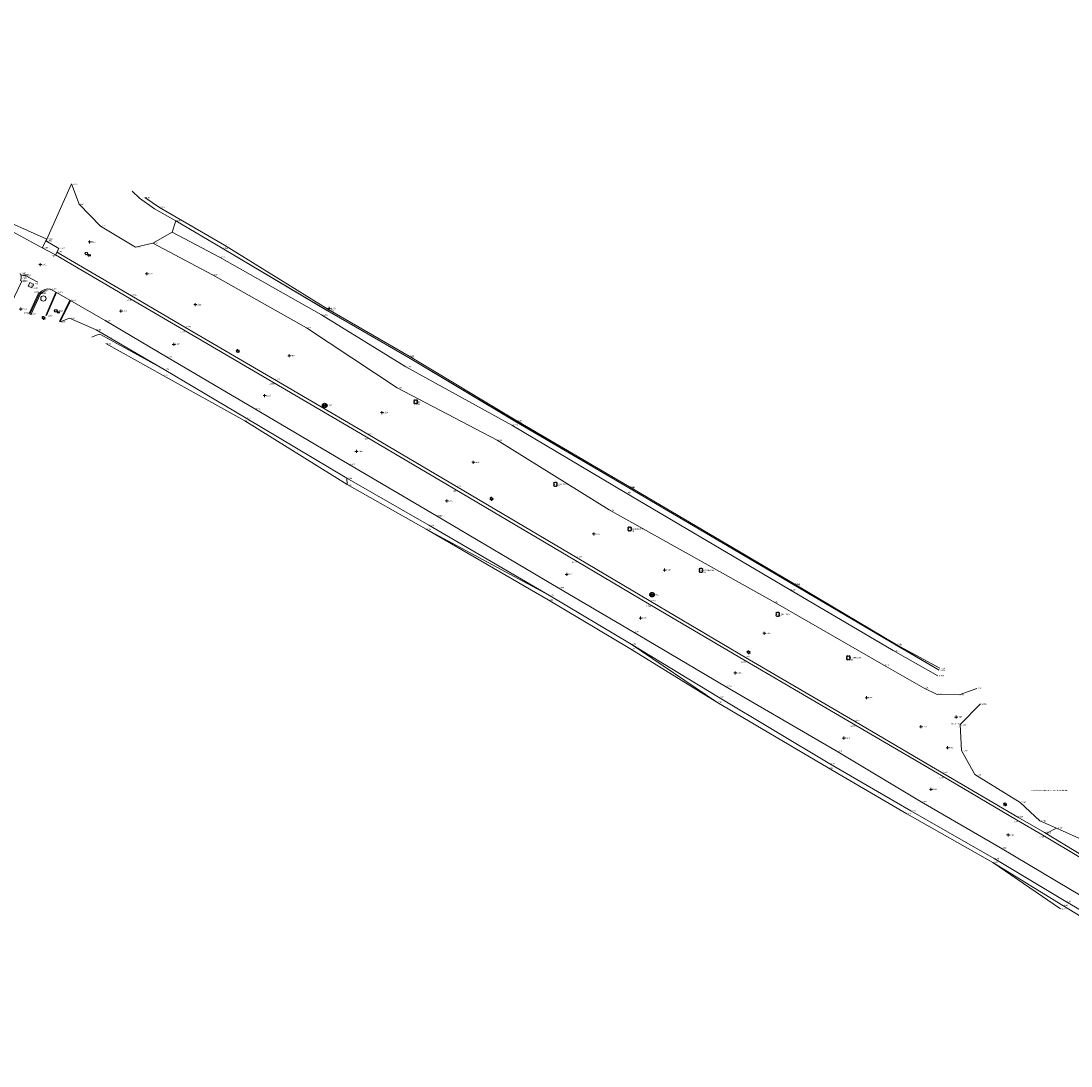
# Model space of a CAD drawing. Header units: metres. Extents: x 152089 to 154194, y 463573 to 464275.
# Tile 3 of 35: x 152222 to 152361, y 464002 to 464140. Entities that reach past the tile are written whole.
import ezdxf
from ezdxf.lldxf.tags import DXFTag

# ---------------------------------------------------------------- set-up
doc = ezdxf.new("R2010")
doc.units = ezdxf.units.M
doc.header["$MEASUREMENT"] = 0
doc.linetypes.add('XX-HIDDEN', pattern=[4, 2, -2])
for name, color, linetype, lineweight, true_color in [('B-ME-AL-HOOGTELABEL_HOOGTEMERK-S', 1, 'Continuous', 0, 0xff0000), ('B-ME-AL-HOOGTELABEL_WATERPEIL-S', 150, 'Continuous', 0, 0x007fff), ('B-ME-AM-AS-G', 2, 'Continuous', 0, 0xffff00), ('B-ME-GR-STRUIK-G', 7, 'Continuous', 0, 0x009926), ('B-ME-KL-DATA_CAI-S', 1, 'Continuous', 0, 0xff0000), ('B-ME-OG-VLAKVERDICHTINGSLIJN-G', 7, 'Continuous', 0, 0x848484), ('B-ME-VH-KANTOPSLUITING_OPSLUITBAND_100X200-G', 7, 'VH-OPSLUITBAND_100X200', 0, 0xff7fbf), ('B-ME-VH-KANTOPSLUITING_TROTTOIRBAND_180 200-G', 7, 'VH-TROTTOIRBAND_180-200', 0, 0xff7fff), ('B-ME-VH-VERHARDING_GRASBETONSTEEN-G', 7, 'Continuous', 0, 0xff9f7f), ('B-ME-VH-VERHARDING_KLINKERS-G', 40, 'Continuous', 0, 0xffbf00), ('B-ME-WH-BESCHOEIING-G', 7, 'Continuous', 0, 0x992600), ('B-ME-WH-WATERBODEM-G', 160, 'Continuous', 0, 0x003fff), ('B-ME-WH-WATERLIJN-G', 150, 'Continuous', 0, 0x007fff), ('INFO-KLANT', 1, 'Continuous', 0, 0xff0000)]:
    doc.layers.add(name, color=color, linetype=linetype, lineweight=lineweight, true_color=true_color)
for name, color, linetype in [('B-ME-GR-BOOM-S', 100, 'Continuous'), ('B-ME-IE-MEUBILAIR_LICHTMAST-S', 1, 'Continuous'), ('B-ME-KL-WATER_AFSLUITER-S', 1, 'Continuous'), ('B-ME-RI-PUT-S', 1, 'Continuous')]:
    doc.layers.add(name, color=color, linetype=linetype)
for name, color, linetype, lineweight in [('B-ME-GW-WATERGANG_INSTEEK-G', 120, 'Continuous', 18), ('B-ME-IE-TERREINAFSCHEIDING_KUNSTMATIG_HEKWERK-G', 202, 'IE-TERREINAFSCHEIDING-KUNSTMATIG', 18), ('B-ME-VH-MATERIAALGRENS-G', 243, 'XX-HIDDEN', 18), ('B-ME-VH-VERHARDING_ASFALT-G', 2, 'Continuous', 18), ('B-ME-VH-VERHARDING_BETON-G', 21, 'Continuous', 18), ('B-ME-VH-VERHARDING_PUIN-G', 233, 'Continuous', 18), ('B-ME-VH-VERHARDING_TEGEL-G', 24, 'Continuous', 18)]:
    doc.layers.add(name, color=color, linetype=linetype, lineweight=lineweight)
doc.styles.add('18_100', font='romans', dxfattribs={"width": 0.8, "height": 0.18})
doc.styles.add('18_200', font='romans', dxfattribs={"width": 0.8, "height": 0.36})
doc.styles.add('ROMANS', font='romans', dxfattribs={"height": 5})
doc.styles.add('SLK', font='calibri.ttf', dxfattribs={"height": 0.3})
doc.linetypes.add('IE-TERREINAFSCHEIDING-KUNSTMATIG', pattern='A,4,[82,NLCS.SHX,S=0.75,R=90,X=0,Y=0],4,-2', length=10)
tags = doc.linetypes.add('VH-OPSLUITBAND_100X200', pattern=[16, 8, -2, 4, -2]).pattern_tags.tags
tags[10:11] = [DXFTag(74, 4), DXFTag(75, 0), DXFTag(340, '0'), DXFTag(46, 1.0), DXFTag(50, 0.0), DXFTag(44, 0.0), DXFTag(45, 0.0)]
tags[8:9] = [DXFTag(74, 4), DXFTag(75, 0), DXFTag(340, '0'), DXFTag(46, 1.0), DXFTag(50, 0.0), DXFTag(44, 0.0), DXFTag(45, 0.0)]
tags[6:7] = [DXFTag(74, 4), DXFTag(75, 0), DXFTag(340, '0'), DXFTag(46, 1.0), DXFTag(50, 0.0), DXFTag(44, 0.0), DXFTag(45, 0.0)]
tags[4:5] = [DXFTag(74, 4), DXFTag(75, 0), DXFTag(340, '0'), DXFTag(46, 1.0), DXFTag(50, 0.0), DXFTag(44, 0.0), DXFTag(45, 0.0)]
tags = doc.linetypes.add('VH-TROTTOIRBAND_180-200', pattern=[20, 10, -2, 2, -2, 2, -2]).pattern_tags.tags
tags[14:15] = [DXFTag(74, 4), DXFTag(75, 0), DXFTag(340, '0'), DXFTag(46, 1.0), DXFTag(50, 0.0), DXFTag(44, 0.0), DXFTag(45, 0.0)]
tags[12:13] = [DXFTag(74, 4), DXFTag(75, 0), DXFTag(340, '0'), DXFTag(46, 1.0), DXFTag(50, 0.0), DXFTag(44, 0.0), DXFTag(45, 0.0)]
tags[10:11] = [DXFTag(74, 4), DXFTag(75, 0), DXFTag(340, '0'), DXFTag(46, 1.0), DXFTag(50, 0.0), DXFTag(44, 0.0), DXFTag(45, 0.0)]
tags[8:9] = [DXFTag(74, 4), DXFTag(75, 0), DXFTag(340, '0'), DXFTag(46, 1.0), DXFTag(50, 0.0), DXFTag(44, 0.0), DXFTag(45, 0.0)]
tags[6:7] = [DXFTag(74, 4), DXFTag(75, 0), DXFTag(340, '0'), DXFTag(46, 1.0), DXFTag(50, 0.0), DXFTag(44, 0.0), DXFTag(45, 0.0)]
tags[4:5] = [DXFTag(74, 4), DXFTag(75, 0), DXFTag(340, '0'), DXFTag(46, 1.0), DXFTag(50, 0.0), DXFTag(44, 0.0), DXFTag(45, 0.0)]

# ---------------------------------------------------------------- blocks, each defined once
blk = doc.blocks.new('LICHTMAST')
at = {"ltscale": 0.1}
for p, q in [((-0.11, 0.06), (-0.22, 0.13)), ((0, 0.13), (0, 0.25)), ((0.11, 0.06), (0.22, 0.13)), ((-0.11, -0.06), (-0.22, -0.13)), ((0, -0.13), (0, -0.25)), ((0.11, -0.06), (0.22, -0.13))]:
    blk.add_line(p, q, dxfattribs=at)
blk.add_circle((0, 0), 0.127, dxfattribs=at)
at = {"style": '18_200', "width": 0.8}
blk.add_attdef('HOOGTE', (0.25, 0.24), '', height=0.25, dxfattribs=at)
blk = doc.blocks.new('boom')
for centre, major_axis, start_param, end_param in [((-0.12, 0.12), (-0.0916, 0.0916), 4.266828, 8.299543), ((0.12, 0.12), (0.0916, 0.0916), 4.266828, 8.299543), ((-0.12, -0.12), (0.0916, 0.0916), 1.125235, 5.15795), ((0.12, -0.12), (-0.0916, 0.0916), 1.125235, 5.15795)]:
    blk.add_ellipse(centre, major_axis=major_axis, ratio=1, start_param=start_param, end_param=end_param)
at = {"style": '18_200', "width": 0.8}
blk.add_attdef('HOOGTE', (0.31, 0.12), '', height=0.25, dxfattribs=at)
blk = doc.blocks.new('hoogtemaat')
at = {"color": 0, "linetype": 'ByBlock'}
for points in [[(-0.2, 0, 0), (0.2, 0, 0)], [(0, -0.2, 0), (0, 0.2, 0)]]:
    blk.add_polyline3d(points, dxfattribs=at)
at = {"style": '18_200', "width": 0.8}
blk.add_attdef('HOOGTE', (0.25, 0.26), '', height=0.25, dxfattribs=at)
blk = doc.blocks.new('put')
at = {"color": 0, "ltscale": 0.5}
for p, q in [((-0.3, 0.06), (-0.06, 0.05)), ((-0.3, 0.03), (-0.03, 0.03)), ((-0.3, 0), (0, 0)), ((-0.29, 0.08), (-0.08, 0.08)), ((-0.28, 0.11), (-0.11, 0.11)), ((-0.27, 0.14), (-0.14, 0.14)), ((-0.27, 0.14), (-0.14, 0.14)), ((-0.25, 0.16), (-0.16, 0.16)), ((-0.23, 0.19), (-0.19, 0.19)), ((0, 0), (0.3, 0)), ((0.03, 0.03), (0.3, 0.03)), ((0.05, 0.05), (0.29, 0.05)), ((0.08, 0.08), (0.29, 0.08)), ((0.11, 0.11), (0.28, 0.11)), ((0.14, 0.14), (0.27, 0.14)), ((0.16, 0.16), (0.25, 0.16)), ((0.19, 0.19), (0.23, 0.19)), ((-0.3, -0.03), (-0.03, -0.03)), ((-0.3, -0.05), (-0.05, -0.05)), ((-0.29, -0.08), (-0.08, -0.08)), ((-0.28, -0.11), (-0.11, -0.11)), ((-0.27, -0.14), (-0.14, -0.14)), ((-0.25, -0.16), (-0.16, -0.16)), ((-0.23, -0.19), (-0.19, -0.19)), ((0.03, -0.03), (0.3, -0.03)), ((0.05, -0.05), (0.29, -0.06)), ((0.08, -0.08), (0.29, -0.08)), ((0.11, -0.11), (0.28, -0.11)), ((0.14, -0.14), (0.27, -0.14)), ((0.16, -0.16), (0.25, -0.16)), ((0.19, -0.19), (0.23, -0.19))]:
    blk.add_line(p, q, dxfattribs=at)
at = {"ltscale": 0.5}
for p, q in [((-0.21, 0.21), (0.21, -0.21)), ((0.21, 0.21), (-0.21, -0.21))]:
    blk.add_line(p, q, dxfattribs=at)
blk.add_ellipse((0, 0), major_axis=(-0.212, 0.212), ratio=1, start_param=3.926991, end_param=10.210176, dxfattribs=at)
at = {"style": '18_200', "width": 0.8}
blk.add_attdef('HOOGTE', (0.4, 0.26), '', height=0.25, dxfattribs=at)
blk = doc.blocks.new('CAI kast')
at = {"ltscale": 2}
blk.add_ellipse((0, 0), major_axis=(-0.127, 0.127), ratio=1, start_param=3.926991, end_param=10.210176, dxfattribs=at)
at = {"ltscale": 2, "style": '18_100', "width": 0.8}
blk.add_text('CAI', height=0.216, dxfattribs=at).set_placement((0.19, -0.37))
blk = doc.blocks.new('waterafsluiter')
at = {"ltscale": 2}
blk.add_ellipse((0, 0), major_axis=(-0.127, 0.127), ratio=1, start_param=1.570796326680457, end_param=7.853981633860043, dxfattribs=at)
at = {"ltscale": 2, "style": '18_200', "width": 0.8}
blk.add_text('WA', height=0.216, dxfattribs=at).set_placement((0.16, -0.32))
at = {"style": '18_200', "width": 0.8}
blk.add_attdef('HOOGTE', (0.23, 0.16), '', height=0.25, dxfattribs=at)
blk = doc.blocks.new('waterpeil met hoogte')
at = {"color": 0, "linetype": 'ByBlock'}
for points in [[(-0.2, 0), (0.2, 0)], [(0, -0.2), (0, 0.2)]]:
    blk.add_lwpolyline(points, dxfattribs=at)
at = {"style": 'ROMANS'}
blk.add_attdef('HOOGTE', (0, 0), '', height=1.5, dxfattribs=at)
blk = doc.blocks.new('grondslag')
at = {"color": 0}
for points in [[(0, 0, 0), (0, 0, 0)], [(0, 0, 0), (0, 0, 0), (0, 0, 0), (0, 0, 0), (0, 0, 0)]]:
    blk.add_polyline3d(points, dxfattribs=at)
at = {"style": '18_200', "width": 0.8}
blk.add_attdef('HOOGTE', (0, 0), '', height=0.25, dxfattribs=at)

msp = doc.modelspace()

# ---------------------------------------------------------------- linework, layer by layer
at = {"layer": 'B-ME-GR-STRUIK-G'}
for points in [[(152228.85, 464118.2), (152229.87, 464115.51), (152232.67, 464112.64), (152237.32, 464109.86), (152239.59, 464110.38), (152242.13, 464111.85), (152242.63, 464113.34)], [(152227.39, 464100), (152228.61, 464100.48), (152232.12, 464098.96), (152241.09, 464093.74), (152251.89, 464087.31), (152265.18, 464079.39), (152265.23, 464078.56), (152275.62, 464072.68), (152291.88, 464063.94), (152302.67, 464057.52), (152313.95, 464049.88), (152328.62, 464041.2), (152338.98, 464035.16), (152350.34, 464028.74), (152359.24, 464022.62)]]:
    msp.add_lwpolyline(points, dxfattribs=at)
at = {"layer": 'B-ME-GW-WATERGANG_INSTEEK-G'}
for points in [[(152239.59, 464110.38), (152247.46, 464106.21), (152259.86, 464099.23), (152271.81, 464091.33), (152284.98, 464084.4), (152299.74, 464075.21), (152321.39, 464063.13), (152335.97, 464054.75), (152341.18, 464051.76), (152342.98, 464050.89), (152345.91, 464050.85), (152348.21, 464051.69)], [(152231.56, 464097.99), (152232.16, 464098.27), (152232.58, 464098.38), (152233.58, 464097.88), (152241.09, 464093.74), (152251.89, 464087.31), (152265.18, 464079.39), (152275.96, 464073.2), (152291.88, 464063.94), (152302.67, 464057.52), (152314.17, 464050.54), (152328.86, 464041.75), (152339.51, 464035.55), (152350.5, 464029.25), (152359.95, 464023.59), (152368.47, 464018.57), (152379.05, 464012.28), (152387.24, 464007.47), (152391.72, 464004.79), (152392.49, 464003.8), (152392.63, 464002.98), (152392.65, 464002.35), (152392.1, 464001.91)]]:
    msp.add_lwpolyline(points, dxfattribs=at)
at = {"layer": 'B-ME-IE-TERREINAFSCHEIDING_KUNSTMATIG_HEKWERK-G'}
msp.add_lwpolyline([(152348.7, 464049.64), (152346.01, 464046.92), (152346.22, 464043.48), (152347.98, 464040.32), (152353.94, 464036.66), (152356.52, 464034.23), (152358.74, 464033.27), (152366.27, 464029.88)], dxfattribs=at)
at = {"layer": 'B-ME-OG-VLAKVERDICHTINGSLIJN-G'}
msp.add_lwpolyline([(152242.13, 464111.85), (152248.36, 464108.56), (152261.84, 464100.92), (152272.95, 464094.1), (152286.9, 464086.4), (152301.87, 464077.51), (152323.51, 464064.71), (152337.21, 464056.68), (152343.09, 464053.35)], dxfattribs=at)
at = {"layer": 'B-ME-VH-KANTOPSLUITING_OPSLUITBAND_100X200-G'}
for p, q in [((152226.82, 464103.94), (152225.49, 464100.87)), ((152228.72, 464102.8), (152227.39, 464100))]:
    msp.add_line(p, q, dxfattribs=at)
at = {"layer": 'B-ME-VH-KANTOPSLUITING_TROTTOIRBAND_180 200-G'}
msp.add_lwpolyline([(152223.52, 464100.95), (152224.79, 464103.72), (152225.04, 464103.94), (152225.38, 464104.1), (152225.33, 464104.29)], dxfattribs=at)
at = {"layer": 'B-ME-VH-MATERIAALGRENS-G'}
msp.add_lwpolyline([(152222.27, 464106.23), (152222.58, 464106.07), (152222.66, 464106.18), (152226.11, 464104.33)], dxfattribs=at)
at = {"layer": 'B-ME-VH-VERHARDING_ASFALT-G'}
for points in [[(152221.13, 464111.9), (152224.99, 464109.79), (152226.76, 464108.83), (152236.57, 464103.11), (152243.63, 464098.95), (152255.41, 464092.07), (152267.71, 464084.84), (152279.42, 464077.95), (152295.33, 464068.56), (152305.04, 464062.81), (152317.51, 464055.44), (152331.91, 464047.01), (152343.55, 464040.19), (152353.44, 464034.35), (152356.93, 464032.32), (152362.07, 464029.25)], [(152220.87, 464102.35), (152222.31, 464105.37), (152222.16, 464105.46), (152222.23, 464105.79), (152222.21, 464106.1), (152222.1, 464106.4)], [(152223.27, 464101.12), (152224.55, 464103.9), (152224.68, 464103.83), (152224.93, 464104.07), (152225.33, 464104.29), (152225.72, 464104.36), (152226.11, 464104.33)], [(152226.11, 464104.33), (152226.9, 464103.89), (152228.64, 464102.85), (152233.29, 464100.17), (152241.37, 464095.38), (152253.04, 464088.54), (152265.47, 464081.21), (152276.99, 464074.44), (152293.03, 464064.96), (152302.81, 464059.18), (152315.11, 464051.95), (152329.66, 464043.44), (152340.9, 464036.74), (152351.33, 464030.66), (152360.56, 464025.19), (152369.8, 464019.72)]]:
    msp.add_lwpolyline(points, dxfattribs=at)
msp.add_lwpolyline([(152223.62, 464104.49), (152223.15, 464104.72), (152223.38, 464105.18), (152223.85, 464104.95), (152223.62, 464104.49)], close=True, dxfattribs=at)
at = {"layer": 'B-ME-VH-VERHARDING_BETON-G'}
msp.add_line((152228.85, 464118.2), (152225.61, 464110.92), dxfattribs=at)
msp.add_lwpolyline([(152225.5, 464110.69), (152227.2, 464109.7), (152226.76, 464108.83)], dxfattribs=at)
at = {"layer": 'B-ME-VH-VERHARDING_BETON-G', "lineweight": 0}
msp.add_circle((152225.16, 464103.09), 0.35, dxfattribs=at)
at = {"layer": 'B-ME-VH-VERHARDING_GRASBETONSTEEN-G'}
msp.add_lwpolyline([(152226.94, 464109.19), (152236.78, 464103.45), (152243.83, 464099.29), (152255.61, 464092.41), (152267.92, 464085.19), (152279.62, 464078.3), (152295.53, 464068.91), (152305.24, 464063.15), (152317.71, 464055.78), (152332.11, 464047.36), (152343.75, 464040.53), (152353.64, 464034.7), (152357.14, 464032.67), (152362.27, 464029.59), (152368.35, 464026.02), (152372.25, 464023.73), (152382.54, 464017.59), (152390.89, 464012.68), (152396.25, 464009.43), (152396.04, 464009.09)], dxfattribs=at)
at = {"layer": 'B-ME-VH-VERHARDING_KLINKERS-G'}
msp.add_lwpolyline([(152159.05, 464138.87), (152159.37, 464139.51), (152162.99, 464137.86), (152163.84, 464139.67), (152173.79, 464135.06), (152183.31, 464130.65), (152195.87, 464124.86), (152196.7, 464126.67), (152204.88, 464122.89), (152206.55, 464126.52), (152207.44, 464126.13), (152208.15, 464125.76), (152205.55, 464119.94), (152214.66, 464115.83), (152215.47, 464117.67), (152219.15, 464116), (152218.3, 464114.18), (152225.61, 464110.92), (152225.5, 464110.69), (152224.99, 464109.79)], dxfattribs=at)
at = {"layer": 'B-ME-VH-VERHARDING_PUIN-G'}
msp.add_line((152357.35, 464032.54), (152358.74, 464033.27), dxfattribs=at)
at = {"layer": 'B-ME-VH-VERHARDING_TEGEL-G'}
for p, q in [((152223.38, 464101.03), (152224.68, 464103.83)), ((152226.9, 464103.89), (152225.58, 464100.83)), ((152228.64, 464102.85), (152227.3, 464100.05))]:
    msp.add_line(p, q, dxfattribs=at)
at = {"layer": 'B-ME-WH-BESCHOEIING-G', "color": 24, "true_color": 0xa52a2a}
msp.add_lwpolyline([(152236.86, 464117.25), (152237.83, 464116.3), (152239.81, 464114.9), (152242.63, 464113.34), (152248.74, 464109.72), (152262.63, 464101.47), (152273.28, 464095.32), (152287.54, 464086.8), (152302.34, 464078.14), (152324.11, 464065.34), (152324.11, 464065.34), (152337.58, 464057.4), (152343.25, 464054.07)], dxfattribs=at)
at = {"layer": 'B-ME-WH-WATERBODEM-G'}
for points in [[(152238.53, 464116.39), (152240.46, 464115.1), (152249.06, 464110.13), (152262.68, 464101.67), (152273.38, 464095.5), (152287.57, 464086.97), (152302.44, 464078.26), (152324.15, 464065.48), (152337.61, 464057.48), (152343.37, 464054.34)], [(152233.4, 464097.15), (152240.94, 464092.96), (152251.74, 464086.98), (152265.23, 464078.56), (152275.62, 464072.68), (152291.72, 464063.35), (152302.46, 464056.94), (152313.95, 464049.88), (152328.62, 464041.2), (152338.98, 464035.16), (152350.34, 464028.74), (152359.56, 464023.07), (152368.28, 464017.73), (152378.4, 464011.7), (152386.92, 464006.79), (152390.81, 464004.47), (152391.01, 464004.12), (152390.88, 464003.84), (152390.75, 464003.68), (152390.29, 464003.67)]]:
    msp.add_lwpolyline(points, dxfattribs=at)
at = {"layer": 'B-ME-WH-WATERLIJN-G'}
msp.add_lwpolyline([(152343.26, 464054.08), (152337.58, 464057.41), (152324.1, 464065.36), (152324.1, 464065.36), (152302.35, 464078.15), (152287.54, 464086.81), (152273.29, 464095.33), (152262.64, 464101.47), (152248.74, 464109.73), (152242.64, 464113.35), (152239.81, 464114.91)], dxfattribs=at)

# ---------------------------------------------------------------- block references
at = {"layer": 'B-ME-AL-HOOGTELABEL_HOOGTEMERK-S'}
for p in [(152231.25, 464110.55), (152238.79, 464106.36), (152245.19, 464102.29), (152257.57, 464095.55), (152269.8, 464088.05), (152281.84, 464081.5), (152297.71, 464072.06), (152307.07, 464067.28), (152320.21, 464058.96), (152333.69, 464050.45), (152345.5, 464047.9), (152340.85, 464046.64), (152344.37, 464043.87)]:
    msp.add_blockref('hoogtemaat', p, dxfattribs=at)
at = {"layer": 'B-ME-AL-HOOGTELABEL_WATERPEIL-S'}
msp.add_blockref('waterpeil met hoogte', (152262.83, 464101.77), dxfattribs=at)
at = {"layer": 'B-ME-AM-AS-G'}
for p in [(152224.75, 464107.57), (152222.18, 464101.7), (152235.39, 464101.44), (152242.36, 464097.04), (152254.33, 464090.29), (152266.43, 464082.94), (152278.34, 464076.41), (152294.15, 464066.72), (152303.9, 464060.96), (152316.38, 464053.73), (152330.69, 464045.13), (152342.17, 464038.37), (152352.35, 464032.37)]:
    msp.add_blockref('hoogtemaat', p, dxfattribs=at)
at = {"layer": 'B-ME-GR-BOOM-S'}
for p in [(152274.25, 464089.46), (152292.67, 464078.59), (152302.45, 464072.71), (152311.85, 464067.26), (152321.98, 464061.45), (152331.28, 464055.72)]:
    msp.add_blockref('boom', p, dxfattribs=at)
at = {"layer": 'B-ME-IE-MEUBILAIR_LICHTMAST-S'}
for p in [(152225.18, 464100.53), (152250.8, 464096.16), (152284.26, 464076.68), (152318.12, 464056.45), (152351.97, 464036.4)]:
    msp.add_blockref('LICHTMAST', p, dxfattribs=at)
at = {"layer": 'B-ME-KL-DATA_CAI-S'}
msp.add_blockref('CAI kast', (152230.82, 464109.04), dxfattribs=at)
at = {"layer": 'B-ME-KL-WATER_AFSLUITER-S'}
msp.add_blockref('waterafsluiter', (152226.79, 464101.46), dxfattribs=at)
at = {"layer": 'B-ME-RI-PUT-S'}
for p in [(152262.24, 464088.99), (152305.41, 464064.05)]:
    msp.add_blockref('put', p, dxfattribs=at)
at = {"layer": 'INFO-KLANT', "xscale": 0.01, "yscale": 0.01, "zscale": 0.01}
msp.add_blockref('grondslag', (152346.01, 464046.92), dxfattribs=at)

# ---------------------------------------------------------------- texts
at = {"layer": 'B-ME-AL-HOOGTELABEL_HOOGTEMERK-S', "style": 'SLK'}
for s, p in [('2.813', (152231.4, 464110.46)), ('2.822', (152238.94, 464106.27)), ('2.811', (152245.34, 464102.2)), ('2.870', (152257.72, 464095.46)), ('2.884', (152269.95, 464087.96)), ('2.871', (152281.99, 464081.41)), ('2.926', (152297.86, 464071.97)), ('2.828', (152307.22, 464067.19)), ('2.764', (152320.36, 464058.87)), ('2.798', (152333.84, 464050.36)), ('2.987', (152345.65, 464047.81)), ('2.730', (152341, 464046.55)), ('2.853', (152344.52, 464043.78))]:
    msp.add_text(s, height=0.18, dxfattribs=at).set_placement(p)
at = {"layer": 'B-ME-AL-HOOGTELABEL_WATERPEIL-S', "style": 'SLK'}
msp.add_text('0.659', height=0.18, dxfattribs=at).set_placement((152263.07, 464101.68))
at = {"layer": 'B-ME-AM-AS-G', "style": 'SLK'}
for s, p in [('2.942', (152224.9, 464107.48)), ('2.948', (152222.33, 464101.61)), ('2.950', (152235.54, 464101.35)), ('2.970', (152242.51, 464096.95)), ('3.038', (152254.48, 464090.2)), ('3.069', (152266.58, 464082.85)), ('3.091', (152278.49, 464076.32)), ('3.044', (152294.3, 464066.63)), ('2.973', (152304.05, 464060.87)), ('2.918', (152316.53, 464053.64)), ('2.945', (152330.84, 464045.04)), ('2.841', (152342.32, 464038.28)), ('2.723', (152352.5, 464032.28))]:
    msp.add_text(s, height=0.18, dxfattribs=at).set_placement(p)
at = {"layer": 'B-ME-GR-BOOM-S', "style": 'SLK'}
for s, p in [('40', (152274.55, 464089.1)), ('EIK', (152274.55, 464089.37)), ('20', (152292.97, 464078.23)), ('LOOFBOOM', (152292.97, 464078.5)), ('20', (152302.75, 464072.35)), ('LOOFBOOM', (152302.75, 464072.62)), ('20', (152312.15, 464066.9)), ('LOOFBOOM', (152312.15, 464067.17)), ('LOOFBOOM', (152322.28, 464061.36)), ('20', (152322.28, 464061.09)), ('LOOFBOOM', (152331.58, 464055.63)), ('20', (152331.58, 464055.36))]:
    msp.add_text(s, height=0.18, dxfattribs=at).set_placement(p)
at = {"layer": 'B-ME-GR-STRUIK-G', "style": 'SLK'}
for s, p in [('2.90', (152229, 464118.11)), ('2.67', (152230.02, 464115.42)), ('2.67', (152232.82, 464112.55)), ('2.78', (152237.47, 464109.77)), ('2.37', (152239.74, 464110.29)), ('2.86', (152227.45, 464099.96)), ('2.90', (152228.76, 464100.39)), ('2.84', (152232.27, 464098.87)), ('2.74', (152241.24, 464093.65)), ('2.77', (152252.04, 464087.22)), ('2.84', (152265.33, 464079.3)), ('2.27', (152265.38, 464078.47)), ('2.26', (152275.77, 464072.59)), ('2.84', (152292.03, 464063.85)), ('2.78', (152302.82, 464057.43)), ('2.16', (152314.1, 464049.79)), ('2.14', (152328.77, 464041.11)), ('2.05', (152339.13, 464035.07)), ('2.07', (152350.49, 464028.65)), ('1.79', (152359.39, 464022.53))]:
    msp.add_text(s, height=0.18, dxfattribs=at).set_placement(p)
at = {"layer": 'B-ME-GW-WATERGANG_INSTEEK-G', "style": 'SLK'}
for s, p in [('2.37', (152239.74, 464110.29)), ('2.27', (152247.61, 464106.12)), ('2.41', (152260.01, 464099.14)), ('2.73', (152233.73, 464097.79)), ('2.74', (152241.24, 464093.65)), ('2.58', (152271.96, 464091.24)), ('2.77', (152252.04, 464087.22)), ('2.33', (152285.13, 464084.31)), ('2.84', (152265.33, 464079.3)), ('2.62', (152299.89, 464075.12)), ('2.91', (152276.11, 464073.11)), ('2.84', (152292.03, 464063.85)), ('2.60', (152321.54, 464063.04)), ('2.78', (152302.82, 464057.43)), ('2.45', (152336.12, 464054.66)), ('2.38', (152341.33, 464051.67)), ('2.36', (152348.36, 464051.6)), ('2.67', (152314.32, 464050.45)), ('2.53', (152343.13, 464050.8)), ('2.47', (152346.06, 464050.76)), ('2.72', (152329.01, 464041.66)), ('2.66', (152339.66, 464035.46)), ('2.48', (152350.65, 464029.16)), ('2.36', (152360.1, 464023.5))]:
    msp.add_text(s, height=0.18, dxfattribs=at).set_placement(p)
at = {"layer": 'B-ME-IE-TERREINAFSCHEIDING_KUNSTMATIG_HEKWERK-G', "style": 'SLK'}
for s, p in [('2.450', (152348.85, 464049.55)), ('3.151', (152346.16, 464046.83)), ('2.947', (152346.37, 464043.39)), ('2.768', (152348.13, 464040.23)), ('2.509', (152354.09, 464036.57)), ('2.416', (152356.67, 464034.14)), ('2.545', (152358.89, 464033.18))]:
    msp.add_text(s, height=0.18, dxfattribs=at).set_placement(p)
at = {"layer": 'B-ME-KL-WATER_AFSLUITER-S', "style": 'SLK'}
msp.add_text('2.884', height=0.18, dxfattribs=at).set_placement((152227.03, 464101.37))
at = {"layer": 'B-ME-OG-VLAKVERDICHTINGSLIJN-G', "style": 'SLK'}
for s, p in [('1.135', (152248.51, 464108.47)), ('1.206', (152261.99, 464100.83)), ('1.278', (152273.1, 464094.01)), ('1.039', (152287.05, 464086.31)), ('1.089', (152302.02, 464077.42)), ('1.226', (152323.66, 464064.62)), ('1.252', (152337.36, 464056.59)), ('0.977', (152343.24, 464053.26))]:
    msp.add_text(s, height=0.18, dxfattribs=at).set_placement(p)
at = {"layer": 'B-ME-RI-PUT-S', "style": 'SLK'}
for s, p in [('3.012', (152262.54, 464088.9)), ('2.920', (152305.71, 464063.96))]:
    msp.add_text(s, height=0.18, dxfattribs=at).set_placement(p)
at = {"layer": 'B-ME-VH-MATERIAALGRENS-G', "style": 'SLK'}
for s, p in [('2.903', (152222.42, 464106.14)), ('2.913', (152222.73, 464105.98)), ('2.914', (152222.81, 464106.09)), ('2.880', (152226.26, 464104.24))]:
    msp.add_text(s, height=0.18, dxfattribs=at).set_placement(p)
at = {"layer": 'B-ME-VH-VERHARDING_ASFALT-G', "style": 'SLK'}
for s, p in [('2.864', (152225.14, 464109.7)), ('2.876', (152226.21, 464108.59)), ('2.903', (152222.25, 464106.31)), ('2.903', (152222.25, 464106.31)), ('2.890', (152222.38, 464105.7)), ('2.855', (152222.31, 464105.37)), ('2.893', (152222.46, 464105.28)), ('2.914', (152223.3, 464104.63)), ('2.913', (152223.77, 464104.4)), ('2.916', (152223.81, 464104.95)), ('2.876', (152225.49, 464104.17)), ('2.880', (152226.26, 464104.24)), ('2.880', (152226.26, 464104.24)), ('2.868', (152223.89, 464103.91)), ('2.823', (152224.83, 464103.74)), ('2.853', (152225.06, 464104.01)), ('2.831', (152227.05, 464103.8)), ('2.859', (152228.79, 464102.76)), ('2.906', (152236.12, 464102.82)), ('2.850', (152222.59, 464101.11)), ('2.887', (152233.44, 464100.08)), ('2.929', (152243.19, 464098.63)), ('2.885', (152241.52, 464095.29)), ('2.990', (152254.97, 464091.75)), ('2.950', (152253.19, 464088.45)), ('2.997', (152267.34, 464084.46)), ('3.012', (152265.62, 464081.12)), ('3.047', (152279.08, 464077.62)), ('3.005', (152277.14, 464074.35)), ('2.977', (152294.84, 464068.23)), ('2.974', (152293.18, 464064.87)), ('2.966', (152304.64, 464062.45)), ('2.876', (152302.96, 464059.09)), ('2.922', (152317.11, 464055.1)), ('2.786', (152315.26, 464051.86)), ('2.895', (152331.58, 464046.65)), ('2.875', (152329.81, 464043.35)), ('2.762', (152343.22, 464039.83)), ('2.786', (152341.05, 464036.65)), ('2.624', (152353.1, 464034.01)), ('2.591', (152356.49, 464031.99)), ('2.668', (152351.48, 464030.57))]:
    msp.add_text(s, height=0.18, dxfattribs=at).set_placement(p)
at = {"layer": 'B-ME-VH-VERHARDING_BETON-G', "style": 'SLK'}
for s, p in [('2.901', (152229, 464118.11)), ('2.885', (152225.65, 464110.6)), ('2.883', (152225.76, 464110.83)), ('2.902', (152227.35, 464109.61))]:
    msp.add_text(s, height=0.18, dxfattribs=at).set_placement(p)
at = {"layer": 'B-ME-VH-VERHARDING_GRASBETONSTEEN-G', "style": 'SLK'}
for s, p in [('2.876', (152226.94, 464109.19)), ('2.906', (152236.78, 464103.45)), ('2.929', (152243.93, 464099.27)), ('2.990', (152255.71, 464092.39)), ('2.997', (152267.92, 464085.19)), ('3.047', (152279.62, 464078.3)), ('2.977', (152295.53, 464068.91)), ('2.966', (152305.24, 464063.15)), ('2.922', (152317.71, 464055.78)), ('2.895', (152332.11, 464047.36)), ('2.762', (152343.75, 464040.53)), ('2.624', (152353.64, 464034.7)), ('2.591', (152357.14, 464032.67))]:
    msp.add_text(s, height=0.18, dxfattribs=at).set_placement(p)
at = {"layer": 'B-ME-VH-VERHARDING_KLINKERS-G', "style": 'SLK'}
for s, p in [('2.864', (152225.14, 464109.7)), ('2.885', (152225.65, 464110.6)), ('2.883', (152225.76, 464110.83))]:
    msp.add_text(s, height=0.18, dxfattribs=at).set_placement(p)
at = {"layer": 'B-ME-VH-VERHARDING_PUIN-G', "style": 'SLK'}
for s, p in [('2.591', (152357.35, 464032.54)), ('2.545', (152358.89, 464033.18))]:
    msp.add_text(s, height=0.18, dxfattribs=at).set_placement(p)
at = {"layer": 'B-ME-VH-VERHARDING_TEGEL-G', "style": 'SLK'}
for s, p in [('2.855', (152222.31, 464105.37)), ('2.844', (152224.8, 464103.7)), ('2.831', (152227.05, 464103.8)), ('2.859', (152228.79, 464102.76)), ('2.853', (152223.53, 464100.94)), ('2.887', (152225.73, 464100.74)), ('2.865', (152227.45, 464099.96))]:
    msp.add_text(s, height=0.18, dxfattribs=at).set_placement(p)
at = {"layer": 'B-ME-WH-BESCHOEIING-G', "style": 'SLK'}
for s, p in [('0.80', (152242.78, 464113.25)), ('0.801', (152248.89, 464109.63)), ('0.819', (152262.78, 464101.38)), ('0.792', (152273.43, 464095.23)), ('0.768', (152287.69, 464086.71)), ('0.790', (152302.49, 464078.05)), ('0.762', (152324.26, 464065.25)), ('0.797', (152337.73, 464057.31)), ('0.823', (152343.4, 464053.98))]:
    msp.add_text(s, height=0.18, dxfattribs=at).set_placement(p)
at = {"layer": 'B-ME-WH-WATERBODEM-G', "style": 'SLK'}
for s, p in [('0.18', (152238.68, 464116.3)), ('0.23', (152240.61, 464115.01)), ('0.16', (152249.21, 464110.04)), ('0.20', (152262.83, 464101.58)), ('2.32', (152233.55, 464097.06)), ('0.23', (152273.53, 464095.41)), ('2.27', (152241.09, 464092.87)), ('2.33', (152251.89, 464086.89)), ('0.17', (152287.72, 464086.88)), ('2.27', (152265.38, 464078.47)), ('0.22', (152302.59, 464078.17)), ('2.26', (152275.77, 464072.59)), ('0.211', (152324.3, 464065.38)), ('2.26', (152291.87, 464063.26)), ('0.17', (152337.76, 464057.39)), ('2.24', (152302.61, 464056.85)), ('0.24', (152343.52, 464054.25)), ('2.16', (152314.1, 464049.79)), ('2.14', (152328.77, 464041.11)), ('2.05', (152339.13, 464035.07)), ('2.07', (152350.49, 464028.65)), ('1.98', (152359.71, 464022.98))]:
    msp.add_text(s, height=0.18, dxfattribs=at).set_placement(p)
at = {"layer": 'INFO-KLANT', "style": 'SLK'}
for s, p in [('bouwhek', (152344.89, 464046.93)), ('w.i.u. terrein afgesloten door bouwhekken', (152355.4, 464038.16))]:
    msp.add_text(s, height=0.18, dxfattribs=at).set_placement(p)

doc.saveas('drawing.dxf')
